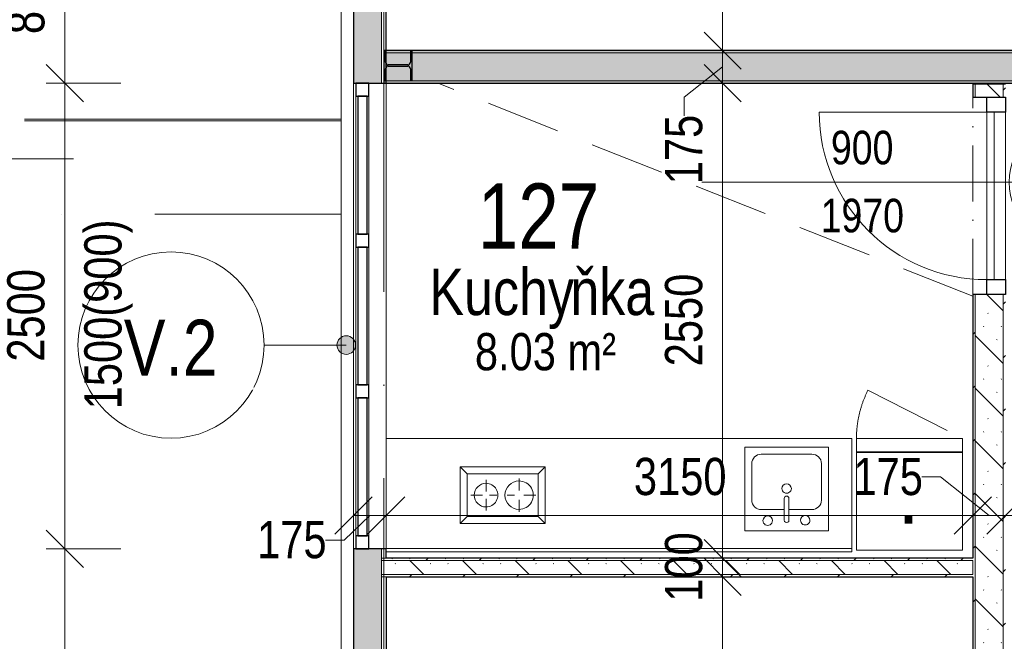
# Model space of a CAD drawing. Header units: millimetres. Extents: x 157133 to 260102, y -21587 to 34582.
# Tile 4 of 65: x 159815 to 165101, y 14716 to 18054. Entities that reach past the tile are written whole.
import ezdxf

# ---------------------------------------------------------------- set-up
doc = ezdxf.new("R2010")
doc.units = ezdxf.units.MM
for name, pattern in [('IMPORT-HP_01_CAR_C', [600, 400, -200]), ('Osa', [2000, 1000, -500, 0, -500]), ('Skryté', [714.375, 476.25, -238.125]), ('Čerchovaná 20mm', [3000, 2000, -500, 0, -500]), ('Čerchovaná 3mm', [500, 300, -100, 0, -100]), ('Čerchovaná řez', [1100, 700, -200, 0, -200]), ('Čárka', [635, 317.5, -317.5])]:
    doc.linetypes.add(name, pattern=pattern)
for name, color, linetype, lineweight in [('CA_DVERE18', 8, 'Continuous', 9), ('CA_DVERE25', 7, 'Continuous', 9), ('CA_DVERE_NEVHRA1', 3, 'Čerchovaná 3mm', 13), ('CA_IMPORTY18', 8, 'Continuous', 9), ('CA_KOTY', 3, 'Continuous', 9), ('CA_KOTY-100', 3, 'Continuous', 9), ('CA_OPLASTE18', 8, 'Continuous', 13), ('CA_OSY', 5, 'Osa', 9), ('CA_PODLAHA25', 7, 'Continuous', 13), ('CA_POHHRA25', 7, 'Continuous', 13), ('CA_POPISDVERE', 3, 'Continuous', 9), ('CA_PSVBUB', 3, 'Continuous', 9), ('CA_REZY', 1, 'Continuous', 25), ('CA_REZYZNACKY', 1, 'Continuous', 9), ('CA_SRAFY', 9, 'Continuous', 25), ('CA_TEXT25', 7, 'Continuous', 9), ('CA_ZARIZPRED', 8, 'Continuous', 13)]:
    doc.layers.add(name, color=color, linetype=linetype, lineweight=lineweight)
doc.styles.add('Arial', font='arial.ttf', dxfattribs={"height": 300})
doc.styles.add('Arial_3', font='arial.ttf', dxfattribs={"width": 0.8, "height": 250})
doc.styles.add('Arial_4', font='arial.ttf', dxfattribs={"width": 0.8, "height": 200})
doc.styles.add('Arial_5', font='arial.ttf', dxfattribs={"width": 0.8, "height": 350})
doc.styles.add('Arial_6', font='arial.ttf', dxfattribs={"width": 0.8, "height": 300})
doc.styles.add('Arial_7', font='arial.ttf', dxfattribs={"width": 0.8, "height": 180})
doc.dimstyles.new('HP_Přímá_-_2_mm_Ariel_1-100_1', dxfattribs={"dimscale": 304.8, "dimtxt": 204.05188, "dimasz": 0.656168, "dimexe": 0.328084, "dimexo": 0.0625, "dimgap": 0.164042, "dimtad": 1, "dimdec": 0, "dimzin": 0, "dimdsep": 46, "dimtxsty": 'Arial_4', "dimblk1": 'OBLIQUE', "dimblk2": 'OBLIQUE', "dimsah": 1, "dimcen": 0.09, "dimazin": 0, "dimtfac": 1, "dimtdec": 4, "dimtix": 1, "dimtmove": 0, "dimatfit": 3, "dimfxl": 0.984252, "dimfxlon": 1, "dimtvp": 1, "dimtolj": 1, "dimtzin": 0, "dimarcsym": 2})
doc.dimstyles.new('HP_Přímá_-_2_mm_Ariel_1-100_vnitřní', dxfattribs={"dimscale": 304.8, "dimtxt": 204.05188, "dimasz": 0.656168, "dimexe": 0, "dimexo": 0.0625, "dimgap": 0.164042, "dimtad": 1, "dimdec": 0, "dimzin": 0, "dimdsep": 46, "dimtxsty": 'Arial_4', "dimblk1": 'OBLIQUE', "dimblk2": 'OBLIQUE', "dimsah": 1, "dimcen": 0.09, "dimazin": 0, "dimtfac": 1, "dimtdec": 4, "dimtix": 1, "dimtmove": 1, "dimatfit": 3, "dimfxl": 0, "dimfxlon": 1, "dimtvp": 1, "dimtolj": 1, "dimtzin": 0, "dimarcsym": 2})
doc.dimstyles.new('HP_Přímá_-_2_mm_Ariel_1-100_vnitřní_1', dxfattribs={"dimscale": 304.8, "dimtxt": 204.05188, "dimasz": 0.656168, "dimexe": 0, "dimexo": 0.0625, "dimgap": 0.164042, "dimtad": 1, "dimdec": 0, "dimzin": 0, "dimdsep": 46, "dimtxsty": 'Arial_4', "dimblk1": 'OBLIQUE', "dimblk2": 'OBLIQUE', "dimsah": 1, "dimcen": 0.09, "dimazin": 0, "dimtfac": 1, "dimtdec": 4, "dimtix": 1, "dimtmove": 0, "dimatfit": 3, "dimfxl": 0, "dimfxlon": 1, "dimtvp": 1, "dimtolj": 1, "dimtzin": 0, "dimarcsym": 2})
pattern_1 = [(45, (0, 0), (-143.6841, 143.6841), []), (45, (95.79, 0), (-143.6841, 143.6841), [3.353, -98.247]), (45, (191.58, 0), (-143.6841, 143.6841), [3.353, -98.247])]
pattern_2 = [(135, (0, 0), (-141.42136, -141.42136), []), (135, (94.28, 0), (-141.42136, -141.42136), [3.353, -96.647]), (135, (188.56, 0), (-141.42136, -141.42136), [3.353, -96.647])]

# ---------------------------------------------------------------- blocks, each defined once
blk = doc.blocks.new('Systémový panel - Panel prosklený_ 50mm-2432688-PŮDORYS _8_000 _ vestavek V7')
at = {"layer": 'CA_OPLASTE18', "lineweight": 25}
for p, q in [((370, 60), (-370, 60)), ((-370, 60), (-370, 10)), ((370, 10), (370, 60)), ((-370, 10), (370, 10))]:
    blk.add_line(p, q, dxfattribs=at)
blk = doc.blocks.new('Obdélníková příčel - 70_70mm-2430907-PŮDORYS _8_000 _ vestavek V7')
at = {"layer": 'CA_POHHRA25'}
for p, q in [((161620, 16022.4), (161620, 15282.4)), ((161690, 15282.4), (161690, 16022.4))]:
    blk.add_line(p, q, dxfattribs=at)
blk = doc.blocks.new('Obdélníková příčel - 70_70mm-2417866-PŮDORYS _8_000 _ vestavek V7')
at = {"layer": 'CA_POHHRA25', "lineweight": 25}
for p, q in [((-70, 0), (0, 0)), ((-70, -70), (-70, 0)), ((0, 0), (0, -70)), ((0, -70), (-70, -70))]:
    blk.add_line(p, q, dxfattribs=at)
blk = doc.blocks.new('Obdélníková příčel - 70_70mm-2417867-PŮDORYS _8_000 _ vestavek V7')
at = {"layer": 'CA_POHHRA25', "lineweight": 25}
for p, q in [((-70, 0), (-70, -70)), ((0, 0), (-70, 0)), ((0, -70), (0, 0)), ((-70, -70), (0, -70))]:
    blk.add_line(p, q, dxfattribs=at)
blk = doc.blocks.new('Obdélníková příčel - 70_70mm-2417864-PŮDORYS _8_000 _ vestavek V7')
at = {"layer": 'CA_POHHRA25', "lineweight": 25}
for p, q in [((-35, 0), (35, 0)), ((-35, -70), (-35, 0)), ((35, 0), (35, -70)), ((35, -70), (-35, -70))]:
    blk.add_line(p, q, dxfattribs=at)
blk = doc.blocks.new('CZ-Dveře_otočné_jednokřídlé_OCZ - CZ-Dveře_otočné_jednokřídlé_900-2444197-PŮDORYS _8_000 _ vestavek V7')
at = {"layer": 'CA_DVERE18'}
for p, q in [((450, 12.5), (450, 912.5)), ((-450, -87.5), (450, -87.5))]:
    blk.add_line(p, q, dxfattribs=at)
blk.add_arc((450, 12.5), 900, 90, 180, dxfattribs=at)
at = {"layer": 'CA_DVERE25', "lineweight": 25}
for p, q in [((-530, -87.5), (-530, 12.5)), ((-530, 12.5), (-450, 12.5)), ((-450, 12.5), (-450, -87.5)), ((450, -87.5), (450, 12.5)), ((450, 12.5), (530, 12.5)), ((530, 12.5), (530, -87.5)), ((-450, -87.5), (-530, -87.5)), ((530, -87.5), (450, -87.5))]:
    blk.add_line(p, q, dxfattribs=at)
at = {"layer": 'CA_DVERE25'}
for p, q in [((-450, -27.5), (-450, 12.5)), ((-450, 12.5), (450, 12.5)), ((450, 12.5), (450, -27.5)), ((450, -27.5), (-450, -27.5))]:
    blk.add_line(p, q, dxfattribs=at)
at = {"layer": 'CA_DVERE_NEVHRA1'}
for p, q in [((-530, 87.5), (530, 87.5)), ((-450, -87.5), (450, -87.5))]:
    blk.add_line(p, q, dxfattribs=at)
blk = doc.blocks.new('M_Chladnička - 600 x 660mm-807744-PŮDORYS _8_000 _ vestavek V7')
at = {"layer": 'CA_ZARIZPRED'}
for p, q in [((-338.8, -257.6), (-338.8, 266.2)), ((-338.8, 266.2), (231.2, 266.2)), ((231.2, 266.2), (231.2, -257.6)), ((231.2, -257.6), (-338.8, -257.6)), ((-338.8, -257.6), (-338.8, -333.8)), ((231.2, -257.6), (-338.8, -257.6)), ((231.2, -260.8), (-338.8, -260.8)), ((-338.8, -260.8), (-338.8, -333.8)), ((231.2, -333.8), (231.2, -257.6)), ((231.2, -333.8), (231.2, -260.8)), ((-338.8, -333.8), (231.2, -333.8)), ((-338.8, -333.8), (231.2, -333.8))]:
    blk.add_line(p, q, dxfattribs=at)
at = {"layer": 'CA_ZARIZPRED', "linetype": 'Skryté', "lineweight": 9}
blk.add_line((169.3, -592.1), (-338.8, -333.8), dxfattribs=at)
blk.add_arc((-338.8, -333.8), 570, 333.0558, 0, dxfattribs=at)
blk = doc.blocks.new('Kuchyňská linka_ malá1 - 1372mm-2331933-PŮDORYS _8_000 _ vestavek V7')
at = {"layer": 'CA_ZARIZPRED', "linetype": 'Čárka', "lineweight": 9}
blk.add_line((-1231.3, -610), (1268.7, -610), dxfattribs=at)
blk = doc.blocks.new('M_Deska linky s výlevkou1 - Hloubka 600mm 2-2334104-PŮDORYS _8_000 _ vestavek V7')
at = {"layer": 'CA_ZARIZPRED', "lineweight": 9}
for p, q in [((1299.5, 0), (-1200.5, 0)), ((-1200.5, 0), (-1200.5, -610)), ((-1200.5, -19.1), (1299.5, -19.1)), ((1299.5, -610), (1299.5, -16.7)), ((-1200.5, -610), (1299.5, -610))]:
    blk.add_line(p, q, dxfattribs=at)
blk = doc.blocks.new('M_Kuchyňský dřez_ ostrůvek - 450 x 450mm-807841-PŮDORYS _8_000 _ vestavek V7')
at = {"layer": 'CA_ZARIZPRED'}
for p, q in [((240.7, 227.3), (-209.3, 227.3)), ((-209.3, 227.3), (-209.3, -222.7)), ((240.7, -222.7), (240.7, 227.3)), ((3, 170.2), (3, 53.1)), ((28.4, 170.2), (28.4, 53.1)), ((3, 113), (-120.4, 113)), ((151.8, 113), (28.4, 113)), ((-171.2, 62.2), (-171.2, -133.8)), ((202.6, -133.8), (202.6, 62.2)), ((-120.4, -184.6), (151.8, -184.6)), ((-209.3, -222.7), (240.7, -222.7))]:
    blk.add_line(p, q, dxfattribs=at)
for centre, radius, start, end in [((-84.3, 170.2), 25.4, 360, 180), ((-84.3, 170.2), 25.4, 180, 0), ((15.7, 170.2), 12.7, 360, 180), ((117.3, 172.3), 25.4, 360, 180), ((117.3, 172.3), 25.4, 180, 0), ((-120.4, 62.2), 50.8, 90, 180), ((151.8, 62.2), 50.8, 360, 90), ((15.7, 53.1), 12.7, 180, 0), ((15.7, 0), 25.4, 360, 180), ((15.7, 0), 25.4, 180, 0), ((-120.4, -133.8), 50.8, 180, 270), ((151.8, -133.8), 50.8, 270, 0)]:
    blk.add_arc(centre, radius, start, end, dxfattribs=at)
blk = doc.blocks.new('M_Sporák_ 2 jedn_ - 305 x 457mm-807844-PŮDORYS _8_000 _ vestavek V7')
at = {"layer": 'CA_ZARIZPRED'}
for p, q in [((-76.3, 258.7), (-38.2, 220.6)), ((-76.3, -198.3), (-76.3, 258.7)), ((-76.3, 258.7), (228.7, 258.7)), ((-38.2, -160.2), (-38.2, 220.6)), ((-38.2, 220.6), (190.6, 220.6)), ((228.7, 258.7), (190.6, 220.6)), ((190.6, 220.6), (190.6, -160.2)), ((228.7, 258.7), (228.7, -198.3)), ((76.2, 144.4), (76.2, 207.9)), ((50.8, 119), (-12.7, 119)), ((101.6, 119), (165.1, 119)), ((76.2, 93.6), (76.2, 55.6)), ((76.2, -39.5), (76.2, -1.5)), ((57.2, -58.6), (-6.3, -58.6)), ((76.2, -77.6), (76.2, -141.1)), ((95.3, -58.6), (158.8, -58.6)), ((-76.3, -198.3), (-38.2, -160.2)), ((228.7, -198.3), (-76.3, -198.3)), ((190.6, -160.2), (-38.2, -160.2)), ((228.7, -198.3), (190.6, -160.2))]:
    blk.add_line(p, q, dxfattribs=at)
for centre, radius, start, end in [((76.2, 119), 76.2, 360, 180), ((76.2, 119), 76.2, 180, 0), ((76.2, -58.6), 63.5, 360, 180), ((76.2, -58.6), 63.5, 180, 0)]:
    blk.add_arc(centre, radius, start, end, dxfattribs=at)
blk = doc.blocks.new('ocelová kce final - 11542_003_OK-HALA_TaO-2_ET_AciS_2025-05-29_upr_dwg-2597525-PŮDORYS _8_000 _ vestavek V7')
at = {"layer": 'CA_IMPORTY18', "color": 57, "linetype": 'IMPORT-HP_01_CAR_C'}
for p, q in [((161782.5, 17888), (166235.1, 17888)), ((164932.5, 16568.4), (162060.8, 17712.4))]:
    blk.add_line(p, q, dxfattribs=at)
at = {"layer": 'CA_IMPORTY18', "color": 57}
blk.add_line((166235.1, 17888), (161922, 17888), dxfattribs=at)
at = {"layer": 'CA_REZY'}
for p, q in [((161779, 17888), (161770, 17888)), ((161770, 17888), (161770, 17728)), ((161779, 17826), (161779, 17888)), ((161922, 17888), (161913, 17888)), ((161913, 17888), (161913, 17826)), ((161922, 17728), (161922, 17888)), ((161779, 17728), (161779, 17790)), ((161898, 17811), (161794, 17811)), ((161794, 17805), (161898, 17805)), ((161913, 17790), (161913, 17728)), ((161770, 17728), (161779, 17728)), ((161913, 17728), (161922, 17728))]:
    blk.add_line(p, q, dxfattribs=at)
for centre, start, end in [((161794, 17826), 180, 270), ((161898, 17826), 270, 0), ((161794, 17790), 90, 180), ((161898, 17790), 0, 90)]:
    blk.add_arc(centre, 15, start, end, dxfattribs=at)
blk = doc.blocks.new('ocelová kce final - ocelová kce final-2597615-PŮDORYS _8_000 _ vestavek V7')
blk.add_blockref('ocelová kce final - 11542_003_OK-HALA_TaO-2_ET_AciS_2025-05-29_upr_dwg-2597525-PŮDORYS _8_000 _ vestavek V7', (0, 0))
blk = doc.blocks.new('DIMBLOCK3-PŮDORYS _8_000 _ vestavek V7')
at = {"layer": 'CA_KOTY-100'}
for p, q in [((161607.5, 15391.5), (161707.5, 15491.5)), ((161782.5, 15391.5), (161882.5, 15491.5)), ((161607.5, 15391.5), (161507.5, 15291.5)), ((161557.1, 15259.5), (161695, 15391.5)), ((161607.5, 15391.5), (161782.5, 15391.5)), ((161607.5, 15391.5), (161607.5, 15391.5)), ((161607.5, 15391.5), (161607.5, 15391.5)), ((161782.5, 15391.5), (161682.5, 15291.5)), ((161782.5, 15391.5), (161782.5, 15391.5)), ((161782.5, 15391.5), (161782.5, 15391.5)), ((161457.1, 15259.5), (161557.1, 15259.5))]:
    blk.add_line(p, q, dxfattribs=at)
at = {"layer": 'CA_KOTY-100', "color": 0, "insert": (161089.8, 15362.2), "char_height": 200, "width": 440.752, "attachment_point": 1, "line_spacing_factor": 0.941778, "style": 'Arial_4'}
blk.add_mtext('175', dxfattribs=at)
blk = doc.blocks.new('_Oblique')
at = {"color": 0, "linetype": 'ByBlock', "lineweight": -2}
blk.add_line((-0.5, -0.5), (0.5, 0.5), dxfattribs=at)
blk = doc.blocks.new('DIMBLOCK4-PŮDORYS _8_000 _ vestavek V7')
at = {"layer": 'CA_KOTY-100'}
for p, q in [((161782.5, 15391.5), (161882.5, 15491.5)), ((164932.5, 15391.5), (165032.5, 15491.5)), ((161782.5, 15391.5), (161682.5, 15291.5)), ((161782.5, 15391.5), (164932.5, 15391.5)), ((161782.5, 15391.5), (161782.5, 15391.5)), ((161782.5, 15391.5), (161782.5, 15391.5)), ((164932.5, 15391.5), (164832.5, 15291.5)), ((164932.5, 15391.5), (164932.5, 15391.5)), ((164932.5, 15391.5), (164932.5, 15391.5))]:
    blk.add_line(p, q, dxfattribs=at)
at = {"layer": 'CA_KOTY-100', "color": 0, "insert": (163112.6, 15701.1), "char_height": 200, "width": 587.669, "attachment_point": 1, "line_spacing_factor": 0.941778, "style": 'Arial_4'}
blk.add_mtext('3150', dxfattribs=at)
blk = doc.blocks.new('DIMBLOCK5-PŮDORYS _8_000 _ vestavek V7')
at = {"layer": 'CA_KOTY-100'}
for p, q in [((164658.6, 15598.4), (164758.6, 15598.4)), ((164758.6, 15598.4), (165020, 15391.5)), ((164932.5, 15391.5), (165032.5, 15491.5)), ((165107.5, 15391.5), (165207.5, 15491.5)), ((164932.5, 15391.5), (164832.5, 15291.5)), ((164932.5, 15391.5), (165107.5, 15391.5)), ((164932.5, 15391.5), (164932.5, 15391.5)), ((164932.5, 15391.5), (164932.5, 15391.5)), ((165107.5, 15391.5), (165007.5, 15291.5)), ((165107.5, 15391.5), (165107.5, 15391.5)), ((165107.5, 15391.5), (165107.5, 15391.5))]:
    blk.add_line(p, q, dxfattribs=at)
at = {"layer": 'CA_KOTY-100', "color": 0, "insert": (164291.4, 15701.1), "char_height": 200, "width": 440.752, "attachment_point": 1, "line_spacing_factor": 0.941778, "style": 'Arial_4'}
blk.add_mtext('175', dxfattribs=at)
blk = doc.blocks.new('DIMBLOCK6-PŮDORYS _8_000 _ vestavek V7')
at = {"layer": 'CA_KOTY-100'}
for p, q in [((165107.5, 15391.5), (165207.5, 15491.5)), ((166627.5, 15391.5), (166727.5, 15491.5)), ((165107.5, 15391.5), (165007.5, 15291.5)), ((165107.5, 15391.5), (166627.5, 15391.5)), ((165107.5, 15391.5), (165107.5, 15391.5)), ((165107.5, 15391.5), (165107.5, 15391.5)), ((166627.5, 15391.5), (166527.5, 15291.5)), ((166627.5, 15391.5), (166627.5, 15391.5)), ((166627.5, 15391.5), (166627.5, 15391.5))]:
    blk.add_line(p, q, dxfattribs=at)
at = {"layer": 'CA_KOTY-100', "color": 0, "insert": (165622.6, 15701.1), "char_height": 200, "width": 587.669, "attachment_point": 1, "line_spacing_factor": 0.941778, "style": 'Arial_4'}
blk.add_mtext('1520', dxfattribs=at)
blk = doc.blocks.new('DIMBLOCK17-PŮDORYS _8_000 _ vestavek V7')
at = {"layer": 'CA_KOTY-100'}
for p, q in [((163589, 21832.3), (163489, 21932.3)), ((163589, 21832.3), (163589, 17887.4)), ((163589, 21832.3), (163689, 21732.3)), ((163589, 21832.3), (163589, 21832.3)), ((163589, 21832.3), (163589, 21832.3)), ((163589, 17887.4), (163489, 17987.4)), ((163589, 17887.4), (163689, 17787.4)), ((163589, 17887.4), (163589, 17887.4)), ((163589, 17887.4), (163589, 17887.4))]:
    blk.add_line(p, q, dxfattribs=at)
at = {"layer": 'CA_KOTY-100', "color": 0, "insert": (163279.4, 19615), "char_height": 200, "width": 587.669, "attachment_point": 1, "rotation": 90, "line_spacing_factor": 0.941778, "style": 'Arial_4'}
blk.add_mtext('3945', dxfattribs=at)
blk = doc.blocks.new('DIMBLOCK18-PŮDORYS _8_000 _ vestavek V7')
at = {"layer": 'CA_KOTY-100'}
for p, q in [((163589, 17887.4), (163489, 17987.4)), ((163589, 17887.4), (163589, 17712.4)), ((163589, 17887.4), (163689, 17787.4)), ((163589, 17887.4), (163589, 17887.4)), ((163589, 17887.4), (163589, 17887.4)), ((163382.1, 17637.5), (163589, 17799.9)), ((163589, 17712.4), (163489, 17812.4)), ((163589, 17712.4), (163689, 17612.4)), ((163589, 17712.4), (163589, 17712.4)), ((163589, 17712.4), (163589, 17712.4)), ((163382.1, 17537.5), (163382.1, 17637.5))]:
    blk.add_line(p, q, dxfattribs=at)
at = {"layer": 'CA_KOTY-100', "color": 0, "insert": (163279.4, 17170.2), "char_height": 200, "width": 440.752, "attachment_point": 1, "rotation": 90, "line_spacing_factor": 0.941778, "style": 'Arial_4'}
blk.add_mtext('175', dxfattribs=at)
blk = doc.blocks.new('DIMBLOCK19-PŮDORYS _8_000 _ vestavek V7')
at = {"layer": 'CA_KOTY-100'}
for p, q in [((163589, 17712.4), (163489, 17812.4)), ((163589, 17712.4), (163589, 15162.4)), ((163589, 17712.4), (163689, 17612.4)), ((163589, 17712.4), (163589, 17712.4)), ((163589, 17712.4), (163589, 17712.4)), ((163589, 15162.4), (163489, 15262.4)), ((163589, 15162.4), (163689, 15062.4)), ((163589, 15162.4), (163589, 15162.4)), ((163589, 15162.4), (163589, 15162.4))]:
    blk.add_line(p, q, dxfattribs=at)
at = {"layer": 'CA_KOTY-100', "color": 0, "insert": (163279.4, 16192.5), "char_height": 200, "width": 587.669, "attachment_point": 1, "rotation": 90, "line_spacing_factor": 0.941778, "style": 'Arial_4'}
blk.add_mtext('2550', dxfattribs=at)
blk = doc.blocks.new('DIMBLOCK20-PŮDORYS _8_000 _ vestavek V7')
at = {"layer": 'CA_KOTY-100'}
for p, q in [((163589, 15162.4), (163489, 15262.4)), ((163589, 15062.4), (163489, 15162.4)), ((163589, 15162.4), (163589, 15062.4)), ((163589, 15162.4), (163689, 15062.4)), ((163589, 15162.4), (163589, 15162.4)), ((163589, 15162.4), (163589, 15162.4)), ((163589, 15062.4), (163689, 14962.4)), ((163589, 15062.4), (163589, 15062.4)), ((163589, 15062.4), (163589, 15062.4))]:
    blk.add_line(p, q, dxfattribs=at)
at = {"layer": 'CA_KOTY-100', "color": 0, "insert": (163279.4, 14928.7), "char_height": 200, "width": 440.752, "attachment_point": 1, "rotation": 90, "line_spacing_factor": 0.941778, "style": 'Arial_4'}
blk.add_mtext('100', dxfattribs=at)
blk = doc.blocks.new('DIMBLOCK21-PŮDORYS _8_000 _ vestavek V7')
at = {"layer": 'CA_KOTY-100'}
for p, q in [((163589, 15062.4), (163489, 15162.4)), ((163589, 15062.4), (163589, 13162.4)), ((163589, 15062.4), (163689, 14962.4)), ((163589, 15062.4), (163589, 15062.4)), ((163589, 15062.4), (163589, 15062.4)), ((163589, 13162.4), (163489, 13262.4)), ((163589, 13162.4), (163689, 13062.4)), ((163589, 13162.4), (163589, 13162.4)), ((163589, 13162.4), (163589, 13162.4))]:
    blk.add_line(p, q, dxfattribs=at)
at = {"layer": 'CA_KOTY-100', "color": 0, "insert": (163279.4, 13867.5), "char_height": 200, "width": 587.669, "attachment_point": 1, "rotation": 90, "line_spacing_factor": 0.941778, "style": 'Arial_4'}
blk.add_mtext('1900', dxfattribs=at)
blk = doc.blocks.new('CZ-Popiska_dveří - Rozměry a označení_ umístění vpravo-1150633-PŮDORYS _8_000 _ vestavek V7')
at = {"layer": 'CA_POPISDVERE'}
for p, q in [((0, 23.5), (0, 16.5)), ((0, 16.5), (0, 0))]:
    blk.add_line(p, q, dxfattribs=at)
blk.add_circle((0, 20), 3.5, dxfattribs=at)
blk = doc.blocks.new('HP_Popisek stěny - HP_Popisek stěny-1417901-PŮDORYS _8_000 _ vestavek V7')
at = {"layer": 'CA_PSVBUB'}
blk.add_circle((0, 0), 5, dxfattribs=at)
blk = doc.blocks.new('DIMBLOCK39-PŮDORYS _8_000 _ vestavek V7')
at = {"layer": 'CA_KOTY-100'}
for p, q in [((160057.3, 15212.4), (159957.3, 15312.4)), ((160057.3, 15212.4), (159957.3, 15212.4)), ((160057.3, 12966.2), (160057.3, 15212.4)), ((160057.3, 15212.4), (160157.3, 15112.4)), ((160057.3, 15212.4), (160357.3, 15212.4)), ((160057.3, 12966.2), (159957.3, 13066.2)), ((160057.3, 12966.2), (159957.3, 12966.2)), ((160057.3, 12966.2), (160157.3, 12866.2)), ((160057.3, 12966.2), (160357.3, 12966.2))]:
    blk.add_line(p, q, dxfattribs=at)
at = {"layer": 'CA_KOTY-100', "color": 0, "insert": (159747.7, 13844.4), "char_height": 200, "width": 587.669, "attachment_point": 1, "rotation": 90, "line_spacing_factor": 0.941778, "style": 'Arial_4'}
blk.add_mtext('2246', dxfattribs=at)
blk = doc.blocks.new('DIMBLOCK40-PŮDORYS _8_000 _ vestavek V7')
at = {"layer": 'CA_KOTY-100'}
for p, q in [((160057.3, 17712.4), (159957.3, 17812.4)), ((160057.3, 17712.4), (159957.3, 17712.4)), ((160057.3, 15212.4), (160057.3, 17712.4)), ((160057.3, 17712.4), (160157.3, 17612.4)), ((160057.3, 17712.4), (160357.3, 17712.4)), ((160057.3, 15212.4), (159957.3, 15312.4)), ((160057.3, 15212.4), (159957.3, 15212.4)), ((160057.3, 15212.4), (160157.3, 15112.4)), ((160057.3, 15212.4), (160357.3, 15212.4))]:
    blk.add_line(p, q, dxfattribs=at)
at = {"layer": 'CA_KOTY-100', "color": 0, "char_height": 200, "attachment_point": 1, "rotation": 90, "line_spacing_factor": 0.941778, "style": 'Arial_4'}
for s, insert, width in [('1500(900)', (160161.6, 15961.7), 1201.709), ('2500', (159747.7, 16217.5), 587.669)]:
    blk.add_mtext(s, dxfattribs=dict(at, insert=insert, width=width))
blk = doc.blocks.new('DIMBLOCK41-PŮDORYS _8_000 _ vestavek V7')
at = {"layer": 'CA_KOTY-100'}
for p, q in [((160057.3, 18607.6), (159957.3, 18707.6)), ((160057.3, 18607.6), (159957.3, 18607.6)), ((160057.3, 17712.4), (160057.3, 18607.6)), ((160057.3, 18607.6), (160157.3, 18507.6)), ((160057.3, 18607.6), (160357.3, 18607.6)), ((160057.3, 17712.4), (159957.3, 17812.4)), ((160057.3, 17712.4), (159957.3, 17712.4)), ((160057.3, 17712.4), (160157.3, 17612.4)), ((160057.3, 17712.4), (160357.3, 17712.4))]:
    blk.add_line(p, q, dxfattribs=at)
at = {"layer": 'CA_KOTY-100', "color": 0, "insert": (159747.7, 17976.4), "char_height": 200, "width": 440.752, "attachment_point": 1, "rotation": 90, "line_spacing_factor": 0.941778, "style": 'Arial_4'}
blk.add_mtext('895', dxfattribs=at)

msp = doc.modelspace()

# ---------------------------------------------------------------- hatches: boundary and pattern name
at = {"layer": 'CA_PSVBUB'}
h = msp.add_hatch(color=256, dxfattribs=at)
edge = h.paths.add_edge_path()
edge.add_arc((161568.2, 16306.5), 50, 0, 360)
at = {"layer": 'CA_SRAFY', "lineweight": 9}
h = msp.add_hatch(dxfattribs=at)
h.set_pattern_fill('FP_5', color=256, angle=-198.43, style=0, pattern_type=2)
h.set_pattern_definition([(251.57, (161777.42, 20906.891), (0.003194, -40.642541), [6.096, -283.058, 32.106, 0]), (108.43, (161777.42, 20896.731), (-0.003194, -40.642541), [6.096, -283.058, 31.648, 0]), (198.43, (161777.42, 20906.891), (101.608582, 20.312969), [96.368, -224.892]), (161.57, (161777.42, 20896.731), (-101.608582, 20.312969), [96.368, -224.892])])
h.paths.add_polyline_path([(161724.9, 12929.4), (161757.5, 12971.1), (161757.5, 15212.4), (161607.5, 15212.4), (161607.5, 13021.1), (161722.6, 12931.2)])
h.paths.add_polyline_path([(161688.7, 17712.4), (161757.5, 17712.4), (161757.5, 18607.6), (161607.5, 18607.6), (161607.5, 17712.4)])
h.paths.add_polyline_path([(161607.5, 21107.6), (161757.5, 21107.6), (161757.5, 28782.5), (161607.5, 28782.5), (161607.5, 21146.4)])
h = msp.add_hatch(dxfattribs=at)
h.set_pattern_fill('FP_2', color=256, style=0, pattern_type=2)
h.set_pattern_definition(pattern_1)
h.paths.add_polyline_path([(172838.6, 17874.9), (173750, 17874.9), (173750, 17887.4), (172395.1, 17887.4), (172395.1, 17874.9), (172777, 17874.9)])
h.paths.add_polyline_path([(170805.8, 17874.9), (171335.1, 17874.9), (171335.1, 17887.4), (166235.1, 17887.4), (166235.1, 17874.9), (170744.2, 17874.9)])
h.paths.add_polyline_path([(164768.8, 17874.9), (165175.1, 17874.9), (165175.1, 17887.4), (161770, 17887.4), (161770, 17874.9), (164707.2, 17874.9)])
h = msp.add_hatch(dxfattribs=at)
h.set_pattern_fill('FP_3', color=256, style=0, pattern_type=2)
h.set_pattern_definition(pattern_2)
h.paths.add_polyline_path([(173577.8, 17724.9), (173750, 17724.9), (173750, 17874.9), (172395.1, 17874.9), (172395.1, 17724.9), (173516.2, 17724.9)])
h.paths.add_polyline_path([(171052.2, 17724.9), (171335.1, 17724.9), (171335.1, 17874.9), (166235.1, 17874.9), (166235.1, 17724.9), (170990.6, 17724.9)])
h.paths.add_polyline_path([(165138.4, 17724.9), (165175.1, 17724.9), (165175.1, 17874.9), (161770, 17874.9), (161770, 17724.9), (165076.8, 17724.9)])
h = msp.add_hatch(dxfattribs=at)
h.set_pattern_fill('FP_2', color=256, style=0, pattern_type=2)
h.set_pattern_definition(pattern_1)
h.paths.add_polyline_path([(173750, 17712.4), (173750, 17724.9), (172395.1, 17724.9), (172395.1, 17712.4), (173701, 17712.4)])
h.paths.add_polyline_path([(171175.4, 17712.4), (171335.1, 17712.4), (171335.1, 17724.9), (166235.1, 17724.9), (166235.1, 17712.4), (171052.2, 17712.4)])
h.paths.add_polyline_path([(164645.6, 17712.4), (165175.1, 17712.4), (165175.1, 17724.9), (161770, 17724.9), (161770, 17712.4), (164522.4, 17712.4)])
h = msp.add_hatch(dxfattribs=at)
h.set_pattern_fill('FP_2', color=256, style=0, pattern_type=2)
h.set_pattern_definition(pattern_1)
h.paths.add_polyline_path([(164945, 13162.4), (164945, 16577.9), (164932.5, 16577.9), (164932.5, 13162.4)])
h.paths.add_polyline_path([(164932.5, 17637.9), (164945, 17637.9), (164945, 17707.9), (164932.5, 17707.9)])
h = msp.add_hatch(dxfattribs=at)
h.set_pattern_fill('FP_3', color=256, style=0, pattern_type=2)
h.set_pattern_definition(pattern_2)
h.paths.add_polyline_path([(164953.6, 13162.4), (165095, 13162.4), (165095, 16577.9), (164945, 16577.9), (164945, 13162.4)])
h.paths.add_polyline_path([(164945, 17637.9), (165095, 17637.9), (165095, 17707.9), (164945, 17707.9)])
h = msp.add_hatch(dxfattribs=at)
h.set_pattern_fill('FP_2', color=256, style=0, pattern_type=2)
h.set_pattern_definition(pattern_1)
h.paths.add_polyline_path([(165107.5, 13162.4), (165107.5, 16577.9), (165095, 16577.9), (165095, 13162.4)])
h.paths.add_polyline_path([(165095, 17637.9), (165107.5, 17637.9), (165107.5, 17707.9), (165095, 17707.9)])
h = msp.add_hatch(dxfattribs=at)
h.set_pattern_fill('FP_2', color=256, style=0, pattern_type=2)
h.set_pattern_definition(pattern_1)
h.paths.add_polyline_path([(164768.8, 15149.9), (164932.5, 15149.9), (164932.5, 15162.4), (161757.5, 15162.4), (161757.5, 15149.9), (164707.2, 15149.9)])
h = msp.add_hatch(dxfattribs=at)
h.set_pattern_fill('FP_3', color=256, style=0, pattern_type=2)
h.set_pattern_definition(pattern_2)
h.paths.add_polyline_path([(164768.8, 15074.9), (164932.5, 15074.9), (164932.5, 15149.9), (161757.5, 15149.9), (161757.5, 15074.9), (164707.2, 15074.9)])
h = msp.add_hatch(dxfattribs=at)
h.set_pattern_fill('FP_2', color=256, style=0, pattern_type=2)
h.set_pattern_definition(pattern_1)
h.paths.add_polyline_path([(164645.6, 15062.4), (164932.5, 15062.4), (164932.5, 15074.9), (161757.5, 15074.9), (161757.5, 15062.4), (164522.4, 15062.4)])

# ---------------------------------------------------------------- linework, layer by layer
at = {"layer": 'CA_OSY', "linetype": 'Čerchovaná 20mm'}
msp.add_line((161770, 4591.5), (161770, 33382.5), dxfattribs=at)
at = {"layer": 'CA_OSY'}
msp.add_line((161540, 17009.9), (159840.7, 17009.9), dxfattribs=at)
at = {"layer": 'CA_PODLAHA25'}
msp.add_line((159840.7, 17519.9), (161540, 17519.9), dxfattribs=at)
at = {"layer": 'CA_PODLAHA25', "color": 254}
msp.add_line((161540, 17509.9), (159840.7, 17509.9), dxfattribs=at)
at = {"layer": 'CA_POHHRA25'}
for p, q in [((161540, 12940), (161540, 28850)), ((161757.5, 18607.6), (161757.5, 17712.4)), ((165175.1, 17874.9), (161770, 17874.9)), ((161607.5, 15212.4), (161607.5, 17712.4)), ((165175.1, 17724.9), (161770, 17724.9)), ((161782.5, 17712.4), (161782.5, 15212.4)), ((164945, 17637.9), (164945, 17707.9)), ((165095, 17637.9), (165095, 17707.9)), ((164945, 13162.4), (164945, 16577.9)), ((165095, 13162.4), (165095, 16577.9)), ((161757.5, 13021.1), (161757.5, 15212.4)), ((161757.5, 15162.4), (161782.5, 15162.4)), ((164932.5, 15149.9), (161757.5, 15149.9)), ((164932.5, 15074.9), (164932.5, 15149.9)), ((164932.5, 15074.9), (161757.5, 15074.9)), ((161757.5, 15062.4), (161782.5, 15062.4))]:
    msp.add_line(p, q, dxfattribs=at)
at = {"layer": 'CA_PSVBUB'}
msp.add_line((161568.2, 16306.5), (161127.3, 16306.5), dxfattribs=at)
msp.add_circle((161568.2, 16306.5), 50, dxfattribs=at)
at = {"layer": 'CA_REZY'}
for p, q in [((161607.5, 18607.6), (161607.5, 17712.4)), ((161782.5, 17712.4), (161782.5, 18607.6)), ((165175.1, 17887.4), (161770, 17887.4)), ((161770, 17887.4), (161770, 17712.4)), ((161607.5, 17712.4), (165175.1, 17712.4)), ((164932.5, 17707.9), (164932.5, 17637.9)), ((165107.5, 17707.9), (164932.5, 17707.9)), ((164932.5, 17637.9), (165007.5, 17637.9)), ((164932.5, 16577.9), (164932.5, 15162.4)), ((165007.5, 16577.9), (164932.5, 16577.9)), ((161782.5, 15212.4), (161607.5, 15212.4)), ((161607.5, 15212.4), (161607.5, 13021.1)), ((161782.5, 15162.4), (161782.5, 15212.4)), ((164932.5, 15162.4), (161782.5, 15162.4)), ((161782.5, 15062.4), (161782.5, 12987.4)), ((161782.5, 15062.4), (164932.5, 15062.4)), ((164932.5, 15062.4), (164932.5, 13162.4))]:
    msp.add_line(p, q, dxfattribs=at)
at = {"layer": 'CA_REZYZNACKY', "linetype": 'Čerchovaná řez'}
msp.add_line((158426.4, 17306.2), (160103.9, 17306.2), dxfattribs=at)

# ---------------------------------------------------------------- block references
at = {"layer": 'CA_DVERE_NEVHRA1', "rotation": 90}
msp.add_blockref('CZ-Dveře_otočné_jednokřídlé_OCZ - CZ-Dveře_otočné_jednokřídlé_900-2444197-PŮDORYS _8_000 _ vestavek V7', (165020, 17107.9), dxfattribs=at)
at = {"layer": 'CA_IMPORTY18', "color": 57}
msp.add_blockref('ocelová kce final - ocelová kce final-2597615-PŮDORYS _8_000 _ vestavek V7', (0, 0), dxfattribs=at)
at = {"layer": 'CA_OPLASTE18', "rotation": 90}
for p in [(161690, 17272.4), (161690, 16462.4), (161690, 15652.4)]:
    msp.add_blockref('Systémový panel - Panel prosklený_ 50mm-2432688-PŮDORYS _8_000 _ vestavek V7', p, dxfattribs=at)
at = {"layer": 'CA_POHHRA25', "extrusion": (0, 0, -1), "rotation": 90}
for name, p in [('Obdélníková příčel - 70_70mm-2417866-PŮDORYS _8_000 _ vestavek V7', (-161690, 17712.4)), ('Obdélníková příčel - 70_70mm-2417864-PŮDORYS _8_000 _ vestavek V7', (-161690, 16867.4)), ('Obdélníková příčel - 70_70mm-2417864-PŮDORYS _8_000 _ vestavek V7', (-161690, 16057.4))]:
    msp.add_blockref(name, p, dxfattribs=at)
at = {"layer": 'CA_POHHRA25'}
for p in [(0, 1620), (0, 810), (0, 0)]:
    msp.add_blockref('Obdélníková příčel - 70_70mm-2430907-PŮDORYS _8_000 _ vestavek V7', p, dxfattribs=at)
at = {"layer": 'CA_POHHRA25', "rotation": 270}
msp.add_blockref('Obdélníková příčel - 70_70mm-2417867-PŮDORYS _8_000 _ vestavek V7', (161690, 15212.4), dxfattribs=at)
at = {"layer": 'CA_POPISDVERE', "xscale": 99.99999999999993, "yscale": 99.99999999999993, "zscale": 99.99999999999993, "rotation": 270.0000000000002}
msp.add_blockref('CZ-Popiska_dveří - Rozměry a označení_ umístění vpravo-1150633-PŮDORYS _8_000 _ vestavek V7', (163477.3, 17181), dxfattribs=at)
at = {"layer": 'CA_PSVBUB', "xscale": 99.99999999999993, "yscale": 99.99999999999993, "zscale": 99.99999999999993}
msp.add_blockref('HP_Popisek stěny - HP_Popisek stěny-1417901-PŮDORYS _8_000 _ vestavek V7', (160627.3, 16306.5), dxfattribs=at)
at = {"layer": 'CA_ZARIZPRED', "linetype": 'Skryté', "lineweight": 9, "rotation": 180}
msp.add_blockref('M_Chladnička - 600 x 660mm-807744-PŮDORYS _8_000 _ vestavek V7', (164538.7, 15471.9), dxfattribs=at)
at = {"layer": 'CA_ZARIZPRED', "linetype": 'Čárka', "lineweight": 9, "rotation": 180}
msp.add_blockref('Kuchyňská linka_ malá1 - 1372mm-2331933-PŮDORYS _8_000 _ vestavek V7', (163051.2, 15195.7), dxfattribs=at)
at = {"layer": 'CA_ZARIZPRED', "lineweight": 9, "rotation": 180}
msp.add_blockref('M_Deska linky s výlevkou1 - Hloubka 600mm 2-2334104-PŮDORYS _8_000 _ vestavek V7', (163082, 15195.7), dxfattribs=at)
at = {"layer": 'CA_ZARIZPRED'}
for name, p, rotation in [('M_Kuchyňský dřez_ ostrůvek - 450 x 450mm-807841-PŮDORYS _8_000 _ vestavek V7', (163948.2, 15536.2), 180), ('M_Sporák_ 2 jedn_ - 305 x 457mm-807844-PŮDORYS _8_000 _ vestavek V7', (162377.3, 15576.9), 269.9999999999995)]:
    msp.add_blockref(name, p, dxfattribs=dict(at, rotation=rotation))

# ---------------------------------------------------------------- texts
at = {"layer": 'CA_POPISDVERE', "char_height": 180, "attachment_point": 1, "style": 'Arial_7'}
for s, insert, width in [('900', (164170.4, 17457.2), 404.05), ('1970', (164115.2, 17092.1), 538.734)]:
    msp.add_mtext(s, dxfattribs=dict(at, insert=insert, width=width))
at = {"layer": 'CA_TEXT25', "attachment_point": 1}
for s, insert, char_height, width, style in [('127', (162274.1, 17174.3), 350, 808.101, 'Arial_5'), ('ňka', (162771.1, 16717.5), 250, 538.734, 'Arial_3'), ('\\fArial|b0|i0|c238|p34|;.', (164528.8, 15647.2), 300, 144.304, 'Arial')]:
    msp.add_mtext(s, dxfattribs=dict(at, insert=insert, char_height=char_height, width=width, style=style))

# ---------------------------------------------------------------- dimensions: what is measured, and where the dimension line sits
at = {"layer": 'CA_KOTY'}
for base, p1, p2, dimstyle, override, picture, middle in [((163589, 17887.4), (163589, 21832.3), (163589, 17887.4), 'HP_Přímá_-_2_mm_Ariel_1-100_vnitřní_1', {"dimpost": '<>', "dimfxl": 3944.884981}, 'DIMBLOCK17-PŮDORYS _8_000 _ vestavek V7', (163436.8, 19859.8)), ((160057.3, 18607.6), (160357.3, 17712.4), (160357.3, 18607.6), 'HP_Přímá_-_2_mm_Ariel_1-100_1', {"dimpost": '<>', "dimfxl": 895.234806}, 'DIMBLOCK41-PŮDORYS _8_000 _ vestavek V7', (159905.2, 18160)), ((163589, 15162.4), (163589, 17712.4), (163589, 15162.4), 'HP_Přímá_-_2_mm_Ariel_1-100_vnitřní_1', {"dimpost": '<>', "dimfxl": 2550}, 'DIMBLOCK19-PŮDORYS _8_000 _ vestavek V7', (163436.9, 16437.4)), ((163589, 15062.4), (163589, 15162.4), (163589, 15062.4), 'HP_Přímá_-_2_mm_Ariel_1-100_vnitřní_1', {"dimpost": '<>', "dimfxl": 100}, 'DIMBLOCK20-PŮDORYS _8_000 _ vestavek V7', (163436.9, 15112.4)), ((160057.3, 15212.4), (160357.3, 12966.2), (160357.3, 15212.4), 'HP_Přímá_-_2_mm_Ariel_1-100_1', {"dimpost": '<>', "dimfxl": 2246.195989}, 'DIMBLOCK39-PŮDORYS _8_000 _ vestavek V7', (159905.2, 14089.3)), ((163589, 13162.4), (163589, 15062.4), (163589, 13162.4), 'HP_Přímá_-_2_mm_Ariel_1-100_vnitřní_1', {"dimpost": '<>', "dimfxl": 1900}, 'DIMBLOCK21-PŮDORYS _8_000 _ vestavek V7', (163436.9, 14112.4))]:
    dim = msp.add_linear_dim(base=base, p1=p1, p2=p2, angle=90, dimstyle=dimstyle, override=override, dxfattribs=at)
    dim.commit()
    dim.dimension.update_dxf_attribs({"geometry": picture, "text_midpoint": middle})
dim = msp.add_linear_dim(base=(163589, 17712.4), p1=(163589, 17887.4), p2=(163589, 17712.4), angle=90, dimstyle='HP_Přímá_-_2_mm_Ariel_1-100_vnitřní', override={"dimpost": '<>', "dimfxl": 175}, dxfattribs=at)
dim.commit()
dim.dimension.update_dxf_attribs({"geometry": 'DIMBLOCK18-PŮDORYS _8_000 _ vestavek V7', "text_midpoint": (163412.7, 17390.6), "dimtype": 160, "text_rotation": 90})
for base, p1, p2, override, picture, middle in [((164932.5, 15391.5), (161782.5, 15391.5), (164932.5, 15391.5), {"dimpost": '<>', "dimfxl": 3150}, 'DIMBLOCK4-PŮDORYS _8_000 _ vestavek V7', (163357.5, 15543.7)), ((166627.5, 15391.5), (165107.5, 15391.5), (166627.5, 15391.5), {"dimpost": '<>', "dimfxl": 1519.959596}, 'DIMBLOCK6-PŮDORYS _8_000 _ vestavek V7', (165867.5, 15543.6))]:
    dim = msp.add_linear_dim(base=base, p1=p1, p2=p2, dimstyle='HP_Přímá_-_2_mm_Ariel_1-100_vnitřní_1', override=override, dxfattribs=at)
    dim.commit()
    dim.dimension.update_dxf_attribs({"geometry": picture, "text_midpoint": middle})
for base, p1, p2, picture, middle in [((165107.5, 15391.5), (164932.5, 15391.5), (165107.5, 15391.5), 'DIMBLOCK5-PŮDORYS _8_000 _ vestavek V7', (164511.7, 15567.8)), ((161782.5, 15391.5), (161607.5, 15391.5), (161782.5, 15391.5), 'DIMBLOCK3-PŮDORYS _8_000 _ vestavek V7', (161310.2, 15228.9))]:
    dim = msp.add_linear_dim(base=base, p1=p1, p2=p2, dimstyle='HP_Přímá_-_2_mm_Ariel_1-100_vnitřní', override={"dimpost": '<>', "dimfxl": 175}, dxfattribs=at)
    dim.commit()
    dim.dimension.update_dxf_attribs({"geometry": picture, "text_midpoint": middle, "dimtype": 160})

# ---------------------------------------------------------------- next in the draw order: texts
at = {"layer": 'CA_PSVBUB', "insert": (160374.1, 16442.6), "char_height": 300, "width": 622.109, "attachment_point": 1, "style": 'Arial_6', "bg_fill": 3, "box_fill_scale": 1.25, "bg_fill_color": 256, "bg_fill_true_color": 13158600, "bg_fill_transparency": 0}
msp.add_mtext('V.2', dxfattribs=at)
at = {"layer": 'CA_TEXT25', "insert": (162258.8, 16371.2), "char_height": 200, "width": 936.371, "attachment_point": 1, "style": 'Arial_4', "bg_fill": 3, "box_fill_scale": 1.25, "bg_fill_color": 256, "bg_fill_true_color": 13158600, "bg_fill_transparency": 0}
msp.add_mtext('8.03 m²', dxfattribs=at)

# ---------------------------------------------------------------- next in the draw order: texts
at = {"layer": 'CA_TEXT25', "insert": (162014.4, 16717.5), "char_height": 250, "width": 917.13, "attachment_point": 1, "style": 'Arial_3'}
msp.add_mtext('Kuchy', dxfattribs=at)

# ---------------------------------------------------------------- next in the draw order: dimensions: what is measured, and where the dimension line sits
at = {"layer": 'CA_KOTY'}
dim = msp.add_linear_dim(base=(160057.3, 17712.4), p1=(160357.3, 15212.4), p2=(160357.3, 17712.4), angle=90, text='<>\\X1500(900)', dimstyle='HP_Přímá_-_2_mm_Ariel_1-100_1', override={"dimpost": '<>', "dimfxl": 2500}, dxfattribs=at)
dim.commit()
dim.dimension.update_dxf_attribs({"geometry": 'DIMBLOCK40-PŮDORYS _8_000 _ vestavek V7', "text_midpoint": (160057.3, 16462.4)})

doc.saveas('drawing.dxf')
